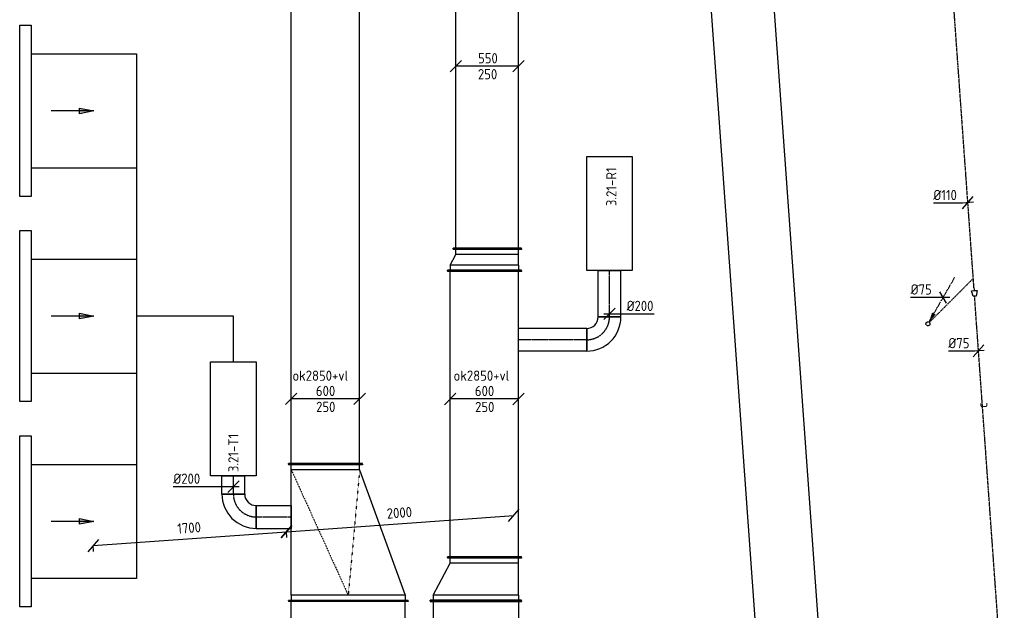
# Model space of a CAD drawing. Header units: millimetres. Extents: x -2745 to 52607, y -299 to 65129.
# Tile 8 of 40: x 23009 to 31648, y 6720 to 11899. Entities that reach past the tile are written whole.
import ezdxf
from ezdxf.enums import TextEntityAlignment as Align

# ---------------------------------------------------------------- set-up
doc = ezdxf.new("R2010")
doc.units = ezdxf.units.MM
for name, pattern in [('2322102', [45, 5, -2, 5, -2, 5, -2, 5, -2, 5, -2, 5, -5]), ('2322102_a', [19.5, 3, -2, 5, -2, 3, -4.5]), ('CENTER2', [28.575, 19.05, -3.175, 3.175, -3.175]), ('SMALL_DASH', [1.5, 0.5, -1])]:
    doc.linetypes.add(name, pattern=pattern)
for name, color, linetype in [('WL5627--', 4, '2322102'), ('WL570---_APP', 2, 'Continuous'), ('WL570---_RETOUR_D', 4, 'Continuous'), ('WL570---_RETOUR_HL', 1, 'CENTER2'), ('WL570---_TOEVOER', 3, 'Continuous'), ('WL570---_TOEVOER_D', 3, 'Continuous'), ('WL570---_TOEVOER_HL', 1, 'CENTER2'), ('WL570---_TOEVOER_RST', 3, 'Continuous'), ('WM561---_RETOUR', 1, 'Continuous'), ('WM5627--', 1, 'Continuous'), ('WM570---', 1, 'Continuous'), ('WM570---_RETOUR', 1, 'Continuous'), ('WM570---_TOEVOER', 1, 'Continuous')]:
    doc.layers.add(name, color=color, linetype=linetype)
doc.styles.add('STABICAD-018', font='ISOCP.SHX', dxfattribs={"height": 90})
doc.dimstyles.new('STABICAD', dxfattribs={"dimscale": 50, "dimtxt": 1.8, "dimasz": 2, "dimexe": 0, "dimexo": 0, "dimgap": 1.5, "dimtad": 0, "dimdec": 0, "dimzin": 0, "dimdsep": 46, "dimtxsty": 'STABICAD-018', "dimblk1": 'OBLIQUE', "dimblk2": 'OBLIQUE', "dimsah": 1, "dimcen": -3, "dimadec": 1, "dimazin": 0, "dimtfac": 1, "dimtdec": 0, "dimtofl": 0, "dimtmove": 2, "dimatfit": 3, "dimfxl": 1, "dimtvp": 1.055556, "dimtolj": 1, "dimtzin": 0, "dimarcsym": 0})

# ---------------------------------------------------------------- blocks, each defined once
blk = doc.blocks.new('*U164')
at = {"color": 0, "linetype": 'Continuous'}
for p, q in [((0, 525, -3075), (5, 525, -3075)), ((0, -525, -3075), (0, 525, -3075)), ((5, -525, -3075), (5, 525, -3075)), ((2459.5, 525, -3075), (2454.5, 525, -3075)), ((2454.5, -525, -3075), (2454.5, 525, -3075)), ((2459.5, -525, -3075), (2459.5, 525, -3075)), ((5, 500, -3075), (2454.5, 500, -3075)), ((5, -500, -3075), (2454.5, -500, -3075)), ((0, -525, -3075), (5, -525, -3075)), ((2459.5, -525, -3075), (2454.5, -525, -3075))]:
    blk.add_line(p, q, dxfattribs=at)
at = {"layer": 'WM570---_TOEVOER', "color": 2, "style": 'STABICAD-018'}
for tag in ['SECTIONCODE', 'POSITIONCODE']:
    blk.add_attdef(tag, (25741.9, 5571.8, 3075), '', height=1.8, dxfattribs=at)
blk.add_attdef('CODE', (25891.9, 4342.5, 3075), '', height=1.8, rotation=85.89528, dxfattribs=at)
blk = doc.blocks.new('_Oblique')
at = {"color": 0, "linetype": 'ByBlock', "lineweight": -2}
blk.add_line((-0.5, -0.5), (0.5, 0.5), dxfattribs=at)
blk = doc.blocks.new('*D116')
at = {"layer": 'Defpoints', "color": 0, "transparency": 16777216}
for p in [(25349.9, 7409.3), (25353.6, 7357.4), (23658, 7235.7)]:
    blk.add_point(p, dxfattribs=at)
at = {"layer": 'WM570---', "color": 0, "lineweight": -2, "transparency": 16777216}
for p, q in [((23654.2, 7287.6), (25349.9, 7409.3)), ((25353.6, 7357.4), (25349.9, 7409.3)), ((23658, 7235.7), (23654.2, 7287.6))]:
    blk.add_line(p, q, dxfattribs=at)
at = {"layer": 'WM570---', "color": 0, "lineweight": -2, "transparency": 16777216, "xscale": 100, "yscale": 100, "zscale": 100}
for p, rotation in [((25349.9, 7409.3), 4.104721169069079), ((23654.2, 7287.6), 184.1047211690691)]:
    blk.add_blockref('_Oblique', p, dxfattribs=dict(at, rotation=rotation))
at = {"layer": 'WM570---', "color": 0, "transparency": 16777216, "insert": (24495.3, 7443.2), "char_height": 90, "attachment_point": 5, "rotation": 4.10472, "style": 'STABICAD-018'}
blk.add_mtext('\\A1;1700', dxfattribs=at)
blk = doc.blocks.new('*D117')
at = {"layer": 'Defpoints', "color": 0, "transparency": 16777216}
for p in [(27344.7, 7552.5), (27344.7, 7552.5), (25349.9, 7409.3)]:
    blk.add_point(p, dxfattribs=at)
at = {"layer": 'WM570---', "color": 0, "lineweight": -2, "transparency": 16777216}
blk.add_line((25349.9, 7409.3), (27344.7, 7552.5), dxfattribs=at)
at = {"layer": 'WM570---', "color": 0, "lineweight": -2, "transparency": 16777216, "xscale": 100, "yscale": 100, "zscale": 100}
for p, rotation in [((27344.7, 7552.5), 4.104721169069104), ((25349.9, 7409.3), 184.1047211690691)]:
    blk.add_blockref('_Oblique', p, dxfattribs=dict(at, rotation=rotation))
at = {"layer": 'WM570---', "color": 0, "transparency": 16777216, "insert": (26340.5, 7575.7), "char_height": 90, "attachment_point": 5, "rotation": 4.10472, "style": 'STABICAD-018'}
blk.add_mtext('\\A1;2000', dxfattribs=at)
blk = doc.blocks.new('*U137')
at = {"color": 0, "linetype": 'Continuous'}
for p, q in [((0, 400, -2975), (5, 400, -2975)), ((0, -400, -2975), (0, 400, -2975)), ((5, -400, -2975), (5, 400, -2975)), ((5, 375, -2975), (3469.9, 375, -2975)), ((3474.9, 400, -2975), (3469.9, 400, -2975)), ((3469.9, -400, -2975), (3469.9, 400, -2975)), ((3474.9, -400, -2975), (3474.9, 400, -2975)), ((0, -400, -2975), (5, -400, -2975)), ((5, -375, -2975), (3469.9, -375, -2975)), ((3474.9, -400, -2975), (3469.9, -400, -2975))]:
    blk.add_line(p, q, dxfattribs=at)
at = {"layer": 'WM570---_TOEVOER', "color": 2, "style": 'STABICAD-018'}
for tag, p in [('CODE', (27011.8, 6802.8, 2975)), ('SECTIONCODE', (27011.8, 6802.8, 2975)), ('POSITIONCODE', (27161.8, 6505.1, 2975))]:
    blk.add_attdef(tag, p, '', height=1.8, dxfattribs=at)
blk = doc.blocks.new('*U195')
at = {"color": 0, "linetype": 'Continuous'}
for p, q in [((0, 325, -2975), (5, 325, -2975)), ((0, -325, -2975), (0, 325, -2975)), ((5, -325, -2975), (5, 325, -2975)), ((5, 300, -2975), (7172.2, 300, -2975)), ((7177.2, 325, -2975), (7172.2, 325, -2975)), ((7172.2, -325, -2975), (7172.2, 325, -2975)), ((7177.2, -325, -2975), (7177.2, 325, -2975)), ((0, -325, -2975), (5, -325, -2975)), ((5, -300, -2975), (7172.2, -300, -2975)), ((7177.2, -325, -2975), (7172.2, -325, -2975))]:
    blk.add_line(p, q, dxfattribs=at)
at = {"layer": 'WM570---', "color": 2, "style": 'STABICAD-018'}
for tag in ['SECTIONCODE', 'POSITIONCODE']:
    blk.add_attdef(tag, (25541.9, 8946.3, 2975), '', height=1.8, dxfattribs=at)
blk.add_attdef('CODE', (25691.9, 8002.1, 2975), '', height=1.8, rotation=85.89528, dxfattribs=at)
blk = doc.blocks.new('*U166')
at = {"color": 0, "linetype": 'Continuous'}
for p, q in [((0, 525, -3075), (5, 525, -3075)), ((0, -525, -3075), (0, 525, -3075)), ((5, -525, -3075), (5, 525, -3075)), ((1200, 525, -3075), (1195, 525, -3075)), ((1195, -125, -3075), (1195, 525, -3075)), ((1200, -125, -3075), (1200, 525, -3075)), ((50, 500, -3075), (5, 500, -3075)), ((50, 500, -3075), (1150, 500, -3075)), ((50, -500, -3075), (50, 500, -3075)), ((1150, 500, -3075), (1195, 500, -3075)), ((1150, -100, -3075), (1150, 500, -3075)), ((1150, -100, -3075), (50, -500, -3075)), ((1150, -100, -3075), (1195, -100, -3075)), ((1200, -125, -3075), (1195, -125, -3075)), ((50, -500, -3075), (5, -500, -3075)), ((0, -525, -3075), (5, -525, -3075))]:
    blk.add_line(p, q, dxfattribs=at)
at = {"color": 2, "linetype": 'SMALL_DASH'}
for p in [(1150, 500, -225), (1150, -100, -225)]:
    blk.add_line(p, (50, 0, -100), dxfattribs=at)
at = {"layer": 'WM570---_TOEVOER', "color": 2, "style": 'STABICAD-018'}
for tag in ['SECTIONCODE', 'CODE', 'POSITIONCODE']:
    blk.add_attdef(tag, (25891.9, 6802.1, 3075), '', height=1.8, dxfattribs=at)
blk = doc.blocks.new('*U199')
at = {"color": 0, "linetype": 'Continuous'}
for p, q in [((-250, 50, -2975), (-350, -50, -2975)), ((300, 0, -2975), (-300, 0, -2975)), ((350, 50, -2975), (250, -50, -2975))]:
    blk.add_line(p, q, dxfattribs=at)
at = {"color": 0, "linetype": 'Continuous', "style": 'STABICAD-018'}
for s, p in [('600', (-83.7, 25, -2975)), ('250', (-82.2, -115, -2975))]:
    blk.add_text(s, height=90, dxfattribs=at).set_placement(p)
at = {"layer": 'WM570---', "color": 2, "style": 'STABICAD-018'}
blk.add_attdef('CODE', (25691.9, 8573.9, 2975), '', height=1.8, dxfattribs=at)
blk = doc.blocks.new('*U129')
at = {"color": 0, "linetype": 'Continuous'}
for p, q in [((0, 100, -3000), (161.2, 100, -3000)), ((0, -100, -3000), (0, 100, -3000)), ((161.2, 100, -3000), (161.2, -100, -3000)), ((0, -100, -3000), (161.2, -100, -3000))]:
    blk.add_line(p, q, dxfattribs=at)
at = {"layer": 'WL570---_TOEVOER_HL', "linetype": 'CENTER2'}
blk.add_line((0, 0, -3000), (161.2, 0, -3000), dxfattribs=at)
at = {"layer": 'WM570---_TOEVOER', "color": 2, "style": 'STABICAD-018'}
for tag, p in [('POSITIONCODE', (24733.9, 7918.9, 3000)), ('SECTIONCODE', (24733.9, 7741.9, 3000)), ('CODE', (24883.9, 7738.8, 3000))]:
    blk.add_attdef(tag, p, '', height=1.8, dxfattribs=at)
blk = doc.blocks.new('*U127')
at = {"color": 0, "linetype": 'Continuous'}
for p, q in [((-100, 200, -3000), (100, 200, -3000)), ((-200, -100, -3000), (-200, 100, -3000))]:
    blk.add_line(p, q, dxfattribs=at)
for radius, end in [(100, 360), (300, 0)]:
    blk.add_arc((-200, 200, -3000), radius, 270, end, dxfattribs=at)
at = {"layer": 'WL570---_TOEVOER_HL', "linetype": 'CENTER2'}
blk.add_arc((-200, 200, -3000), 200, 270, 0, dxfattribs=at)
at = {"layer": 'WM570---_TOEVOER', "color": 2, "style": 'STABICAD-018'}
for tag in ['CODE', 'SECTIONCODE', 'POSITIONCODE']:
    blk.add_attdef(tag, (24883.9, 7538.8, 3000), '', height=1.8, dxfattribs=at)
blk = doc.blocks.new('*U128')
at = {"color": 0, "linetype": 'Continuous'}
for p, q in [((0, 100, -3000), (308, 100, -3000)), ((0, -100, -3000), (0, 100, -3000)), ((308, 100, -3000), (308, -100, -3000)), ((0, -100, -3000), (308, -100, -3000))]:
    blk.add_line(p, q, dxfattribs=at)
at = {"layer": 'WL570---_TOEVOER_HL', "linetype": 'CENTER2'}
blk.add_line((0, 0, -3000), (308, 0, -3000), dxfattribs=at)
at = {"layer": 'WM570---_TOEVOER', "color": 2, "style": 'STABICAD-018'}
for tag in ['CODE', 'SECTIONCODE', 'POSITIONCODE']:
    blk.add_attdef(tag, (25083.9, 7538.8, 3000), '', height=1.8, dxfattribs=at)
blk = doc.blocks.new('*U130')
at = {"color": 0, "linetype": 'Continuous'}
for p, q in [((-234.2, 0, -3000), (-527.3, 0, -3000)), ((50, 0, -3000), (-234.2, 0, -3000)), ((-50, -50, -3000), (50, 50, -3000))]:
    blk.add_line(p, q, dxfattribs=at)
at = {"color": 0, "linetype": 'Continuous', "style": 'STABICAD-018'}
blk.add_text('%%c200', height=90, dxfattribs=at).set_placement((-527.3, 25, -3000))
at = {"layer": 'WM570---_TOEVOER', "color": 2, "style": 'STABICAD-018'}
blk.add_attdef('CODE', (24883.9, 7804.3, 3000), '', height=1.8, dxfattribs=at)
blk = doc.blocks.new('*U144')
at = {"color": 0, "linetype": 'Continuous'}
for p, q in [((-50, 400, -2975), (-45, 400, -2975)), ((-50, -400, -2975), (-50, 400, -2975)), ((-45, -400, -2975), (-45, 400, -2975)), ((0, 375, -2975), (-45, 375, -2975)), ((0, 375, -2975), (279.9, 225, -2975)), ((0, -375, -2975), (0, 375, -2975)), ((279.9, 225, -2975), (324.9, 225, -2975)), ((279.9, -375, -2975), (279.9, 225, -2975)), ((329.9, 250, -2975), (324.9, 250, -2975)), ((324.9, -400, -2975), (324.9, 250, -2975)), ((329.9, -400, -2975), (329.9, 250, -2975)), ((-50, -400, -2975), (-45, -400, -2975)), ((0, -375, -2975), (-45, -375, -2975)), ((0, -375, -2975), (279.9, -375, -2975)), ((279.9, -375, -2975), (324.9, -375, -2975)), ((329.9, -400, -2975), (324.9, -400, -2975))]:
    blk.add_line(p, q, dxfattribs=at)
at = {"layer": 'WM570---_TOEVOER', "color": 2, "style": 'STABICAD-018'}
for tag, p in [('CODE', (27011.8, 6952.8, 2975)), ('SECTIONCODE', (27011.8, 6852.8, 2975)), ('POSITIONCODE', (27011.8, 6852.8, 2975))]:
    blk.add_attdef(tag, p, '', height=1.8, dxfattribs=at)
blk = doc.blocks.new('*U185')
at = {"color": 0, "linetype": 'Continuous'}
for p, q in [((0, 325, -2975), (5, 325, -2975)), ((0, -325, -2975), (0, 325, -2975)), ((5, -325, -2975), (5, 325, -2975)), ((5, 300, -2975), (2509.4, 300, -2975)), ((2514.4, 325, -2975), (2509.4, 325, -2975)), ((2509.4, -325, -2975), (2509.4, 325, -2975)), ((2514.4, -325, -2975), (2514.4, 325, -2975)), ((0, -325, -2975), (5, -325, -2975)), ((5, -300, -2975), (2509.4, -300, -2975)), ((2514.4, -325, -2975), (2509.4, -325, -2975))]:
    blk.add_line(p, q, dxfattribs=at)
at = {"layer": 'WM570---', "color": 2, "style": 'STABICAD-018'}
for tag in ['CODE', 'SECTIONCODE', 'POSITIONCODE']:
    blk.add_attdef(tag, (27086.8, 7182.7, 2975), '', height=1.8, dxfattribs=at)
blk = doc.blocks.new('*U184')
at = {"color": 0, "linetype": 'Continuous'}
for p, q in [((-50, 325, -2975), (-45, 325, -2975)), ((-50, -325, -2975), (-50, 325, -2975)), ((-45, -325, -2975), (-45, 325, -2975)), ((0, 300, -2975), (-45, 300, -2975)), ((0, 300, -2975), (93.3, 250, -2975)), ((0, -300, -2975), (0, 300, -2975)), ((143.3, 275, -2975), (138.3, 275, -2975)), ((138.3, -325, -2975), (138.3, 275, -2975)), ((143.3, -325, -2975), (143.3, 275, -2975)), ((93.3, 250, -2975), (138.3, 250, -2975)), ((93.3, -300, -2975), (93.3, 250, -2975)), ((-50, -325, -2975), (-45, -325, -2975)), ((0, -300, -2975), (-45, -300, -2975)), ((0, -300, -2975), (93.3, -300, -2975)), ((93.3, -300, -2975), (138.3, -300, -2975)), ((143.3, -325, -2975), (138.3, -325, -2975))]:
    blk.add_line(p, q, dxfattribs=at)
at = {"layer": 'WM570---', "color": 2, "style": 'STABICAD-018'}
for tag, p in [('CODE', (27086.8, 9847.2, 2975)), ('SECTIONCODE', (27086.8, 9747.2, 2975)), ('POSITIONCODE', (27086.8, 9747.2, 2975))]:
    blk.add_attdef(tag, p, '', height=1.8, dxfattribs=at)
blk = doc.blocks.new('*U182')
at = {"color": 0, "linetype": 'Continuous'}
for p, q in [((0, 300, -2975), (5, 300, -2975)), ((0, -300, -2975), (0, 300, -2975)), ((5, -300, -2975), (5, 300, -2975)), ((5, 275, -2975), (3109.8, 275, -2975)), ((3114.8, 300, -2975), (3109.8, 300, -2975)), ((3109.8, -300, -2975), (3109.8, 300, -2975)), ((3114.8, -300, -2975), (3114.8, 300, -2975)), ((0, -300, -2975), (5, -300, -2975)), ((5, -275, -2975), (3109.8, -275, -2975)), ((3114.8, -300, -2975), (3109.8, -300, -2975))]:
    blk.add_line(p, q, dxfattribs=at)
at = {"layer": 'WM570---', "color": 2, "style": 'STABICAD-018'}
for tag in ['CODE', 'SECTIONCODE', 'POSITIONCODE']:
    blk.add_attdef(tag, (27111.8, 9890.5, 2975), '', height=1.8, dxfattribs=at)
blk = doc.blocks.new('*U170')
at = {"color": 0, "linetype": 'Continuous'}
for p, q in [((-250, 50, -2975), (-350, -50, -2975)), ((300, 0, -2975), (-300, 0, -2975)), ((350, 50, -2975), (250, -50, -2975))]:
    blk.add_line(p, q, dxfattribs=at)
at = {"color": 0, "linetype": 'Continuous', "style": 'STABICAD-018'}
for s, p in [('600', (-83.7, 25, -2975)), ('250', (-82.2, -115, -2975))]:
    blk.add_text(s, height=90, dxfattribs=at).set_placement(p)
at = {"layer": 'WM570---_TOEVOER', "color": 2, "style": 'STABICAD-018'}
blk.add_attdef('CODE', (27086.8, 8573.2, 2975), '', height=1.8, dxfattribs=at)
blk = doc.blocks.new('*U172')
at = {"color": 0, "linetype": 'Continuous'}
for p, q in [((-225, 50, -2975), (-325, -50, -2975)), ((275, 0, -2975), (-275, 0, -2975)), ((325, 50, -2975), (225, -50, -2975))]:
    blk.add_line(p, q, dxfattribs=at)
at = {"color": 0, "linetype": 'Continuous', "style": 'STABICAD-018'}
for s, p in [('550', (-81, 25, -2975)), ('250', (-82.2, -115, -2975))]:
    blk.add_text(s, height=90, dxfattribs=at).set_placement(p)
at = {"layer": 'WM570---_TOEVOER', "color": 2, "style": 'STABICAD-018'}
blk.add_attdef('CODE', (27111.8, 11491.5, 2975), '', height=1.8, dxfattribs=at)
blk = doc.blocks.new('*U153')
at = {"color": 0, "linetype": 'Continuous'}
for p, q in [((0, 100, -3000), (407.4, 100, -3000)), ((0, -100, -3000), (0, 100, -3000)), ((407.4, 100, -3000), (407.4, -100, -3000)), ((0, -100, -3000), (407.4, -100, -3000))]:
    blk.add_line(p, q, dxfattribs=at)
at = {"layer": 'WL570---_RETOUR_HL', "linetype": 'CENTER2'}
blk.add_line((0, 0, -3000), (407.4, 0, -3000), dxfattribs=at)
at = {"layer": 'WM570---_TOEVOER', "color": 2, "style": 'STABICAD-018'}
for tag in ['CODE', 'SECTIONCODE', 'POSITIONCODE']:
    blk.add_attdef(tag, (28183.9, 9292.6, 3000), '', height=1.8, dxfattribs=at)
blk = doc.blocks.new('*U154')
at = {"color": 0, "linetype": 'Continuous'}
for p, q in [((-50, -50, -3000), (50, 50, -3000)), ((-50, 0, -3000), (100, 0, -3000)), ((100, 0, -3000), (393.1, 0, -3000))]:
    blk.add_line(p, q, dxfattribs=at)
at = {"color": 0, "linetype": 'Continuous', "style": 'STABICAD-018'}
blk.add_text('%%c200', height=90, dxfattribs=at).set_placement((150, 25, -3000))
at = {"layer": 'WM570---_TOEVOER', "color": 2, "style": 'STABICAD-018'}
blk.add_attdef('CODE', (28183.9, 9319.6, 3000), '', height=1.8, dxfattribs=at)
blk = doc.blocks.new('*U151')
at = {"color": 0, "linetype": 'Continuous'}
for p, q in [((-200, -100, -3000), (-200, 100, -3000)), ((100, -200, -3000), (-100, -200, -3000))]:
    blk.add_line(p, q, dxfattribs=at)
for radius in [300, 100]:
    blk.add_arc((-200, -200, -3000), radius, 0, 90, dxfattribs=at)
at = {"layer": 'WL570---_RETOUR_HL', "linetype": 'CENTER2'}
blk.add_arc((-200, -200, -3000), 200, 0, 90, dxfattribs=at)
at = {"layer": 'WM570---_TOEVOER', "color": 2, "style": 'STABICAD-018'}
for tag in ['CODE', 'SECTIONCODE', 'POSITIONCODE']:
    blk.add_attdef(tag, (28183.9, 9092.6, 3000), '', height=1.8, dxfattribs=at)
blk = doc.blocks.new('*U152')
at = {"color": 0, "linetype": 'Continuous'}
for p, q in [((0, 100, -3000), (597.2, 100, -3000)), ((0, -100, -3000), (0, 100, -3000)), ((597.2, 100, -3000), (597.2, -100, -3000)), ((0, -100, -3000), (597.2, -100, -3000))]:
    blk.add_line(p, q, dxfattribs=at)
at = {"layer": 'WL570---_RETOUR_HL', "linetype": 'CENTER2'}
blk.add_line((0, 0, -3000), (597.2, 0, -3000), dxfattribs=at)
at = {"layer": 'WM570---_TOEVOER', "color": 2, "style": 'STABICAD-018'}
for tag in ['CODE', 'SECTIONCODE', 'POSITIONCODE']:
    blk.add_attdef(tag, (27983.9, 9092.6, 3000), '', height=1.8, dxfattribs=at)
blk = doc.blocks.new('*U383')
at = {"color": 0, "linetype": 'Continuous'}
for p, q in [((5, 275, -2970), (14342.4, 275, -2970)), ((5, -275, -2970), (14342.4, -275, -2970))]:
    blk.add_line(p, q, dxfattribs=at)
at = {"layer": 'WL570---_TOEVOER_D', "color": 2, "style": 'STABICAD-018'}
for tag, p in [('SECTIONCODE', (29303.9, 10599.8, 2970)), ('POSITIONCODE', (29320.1, 10373.6, 2970)), ('CODE', (29948, 3719.7, 2970))]:
    blk.add_attdef(tag, p, '', height=1.8, dxfattribs=at)
blk = doc.blocks.new('*U347')
at = {"linetype": '2322102'}
blk.add_hatch(color=2, dxfattribs=at).paths.add_polyline_path([(8.8, 15.2), (37.3, 99.7), (67.7, 82.2)], flags=0)
at = {"color": 2, "linetype": '2322102_a'}
blk.add_line((8.8, 15.2, 3000), (236.2, 409.2, 3000), dxfattribs=at)
at = {"color": 0, "linetype": '2322102'}
blk.add_line((0, 0), (0, 0, 3000), dxfattribs=at)
blk.add_circle((0, 0, 3000), 17.5, dxfattribs=at)
at = {"color": 2, "linetype": '2322102'}
blk.add_circle((0, 0, 3000), 17.5, dxfattribs=at)
at = {"layer": 'WM570---_TOEVOER', "color": 2, "style": 'STABICAD-018'}
for tag, p in [('SECTIONCODE', (31842.7, 4319.8, 1499.5)), ('POSITIONCODE', (31842.7, 4319.8, 1499.5)), ('CODE', (31842.7, 4269.8)), ('FLOORCODE', (31892.7, 4169.8))]:
    blk.add_attdef(tag, p, '', height=1.2, dxfattribs=at)
blk = doc.blocks.new('*U524')
at = {"color": 0, "linetype": '2322102'}
for p, q in [((0, 0), (25, 0)), ((100, 0), (75, 0))]:
    blk.add_line(p, q, dxfattribs=at)
at = {"color": 0, "linetype": 'Continuous'}
for p, q in [((25, 12.5), (75, 25)), ((25, 1), (25, 12.5)), ((75, 25), (75, 1)), ((25, -12.5), (25, -1)), ((75, -25), (25, -12.5)), ((75, -1), (75, -25))]:
    blk.add_line(p, q, dxfattribs=at)
at = {"layer": 'WM561---_RETOUR', "color": 2, "style": 'STABICAD-018'}
for tag, p in [('CODE', (31389.4, 9549.5)), ('SECTIONCODE', (31389.4, 9449.5)), ('POSITIONCODE', (31389.4, 9449.5))]:
    blk.add_attdef(tag, p, '', height=1.2, dxfattribs=at)
blk = doc.blocks.new('*U526')
at = {"color": 0, "linetype": 'Continuous'}
for p, q in [((-46.3, -53.5), (46.3, 53.5)), ((49.9, 3.6), (-31, -2.2)), ((-31, -2.2), (-264.7, -2.2))]:
    blk.add_line(p, q, dxfattribs=at)
at = {"color": 0, "linetype": 'Continuous', "style": 'STABICAD-018'}
blk.add_text('%%c75', height=90, dxfattribs=at).set_placement((-264.7, 22.8))
at = {"layer": 'WM561---_RETOUR', "color": 2, "style": 'STABICAD-018'}
blk.add_attdef('CODE', (31422, 8995.4), '', height=1.2, dxfattribs=at)
blk = doc.blocks.new('*U525')
at = {"color": 0, "linetype": 'Continuous'}
for p, q in [((-46.3, -53.5), (46.3, 53.5)), ((49.9, 3.6), (-46, -3.3)), ((-46, -3.3), (-303, -3.3))]:
    blk.add_line(p, q, dxfattribs=at)
at = {"color": 0, "linetype": 'Continuous', "style": 'STABICAD-018'}
blk.add_text('%%c110', height=90, dxfattribs=at).set_placement((-303, 21.7))
at = {"layer": 'WM561---_RETOUR', "color": 2, "style": 'STABICAD-018'}
blk.add_attdef('CODE', (31328.7, 10295.1), '', height=1.2, dxfattribs=at)
blk = doc.blocks.new('*U350')
at = {"color": 0, "linetype": 'Continuous'}
for p, q in [((-51.9, 0), (-285.6, 0)), ((57.7, 0), (-51.9, 0)), ((28.9, -50), (-28.9, 50))]:
    blk.add_line(p, q, dxfattribs=at)
at = {"color": 0, "linetype": 'Continuous', "style": 'STABICAD-018'}
blk.add_text('%%c75', height=90, dxfattribs=at).set_placement((-285.6, 25))
at = {"layer": 'WM570---_TOEVOER', "color": 2, "style": 'STABICAD-018'}
blk.add_attdef('CODE', (31111.9, 9463.9), '', height=1.2, dxfattribs=at)
blk = doc.blocks.new('DM_SYM002')
at = {"color": 0, "linetype": 'Continuous'}
for p, q in [((0, 0), (-7.5, 0)), ((-2.5, -0.5), (-2.5, 0.5)), ((-2.5, 0.5), (0, 0)), ((0, 0), (-2.5, -0.5))]:
    blk.add_line(p, q, dxfattribs=at)
blk.add_solid([(-2.5, 0.5), (-2.5, -0.5), (0, 0)], dxfattribs=at)

msp = doc.modelspace()

# ---------------------------------------------------------------- linework, layer by layer
at = {"layer": 'WL5627--', "linetype": '2322102'}
for p, q in [((31382.2, 9549.3), (30515.3, 21630.7)), ((30990.5, 9244.7), (31376.4, 9630.6)), ((31648.4, 5840.3), (31389.4, 9449.5))]:
    msp.add_line(p, q, dxfattribs=at)
at = {"layer": 'WL570---_APP', "color": 2}
for points in [[(27983.9, 10700), (28383.9, 10700), (28383.9, 9700), (27983.9, 9700)], [(24683.9, 8900), (25083.9, 8900), (25083.9, 7900), (24683.9, 7900)]]:
    msp.add_lwpolyline(points, close=True, dxfattribs=at)
at = {"layer": 'WL570---_TOEVOER_RST'}
for points in [[(23008.9, 11850), (23108.9, 11850), (23108.9, 10350), (23008.9, 10350)], [(23008.9, 10050), (23108.9, 10050), (23108.9, 8550), (23008.9, 8550)], [(23008.9, 8250), (23108.9, 8250), (23108.9, 6750), (23008.9, 6750)]]:
    msp.add_lwpolyline(points, close=True, dxfattribs=at)
for points in [[(23108.9, 11600), (24033.9, 11600), (24033.9, 7000), (23108.9, 7000)], [(23108.9, 10600), (24033.9, 10600)], [(23108.9, 9800), (24033.9, 9800)], [(24883.9, 8900), (24883.9, 9300), (24033.9, 9300)], [(23108.9, 8800), (24033.9, 8800)], [(23108.9, 8000), (24033.9, 8000)]]:
    msp.add_lwpolyline(points, dxfattribs=at)

# ---------------------------------------------------------------- block references
at = {"layer": 'WL5627--', "linetype": '2322102'}
msp.add_blockref('*U347', (30978.2, 9232.3), dxfattribs=at)
at = {"layer": 'WL5627--', "linetype": '2322102', "rotation": 94.1044685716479}
msp.add_blockref('*U524', (31389.4, 9449.5), dxfattribs=at)
at = {"layer": 'WL570---_RETOUR_D', "linetype": 'Continuous'}
for name, p, rotation in [('*U182', (27111.8, 9890.5, 2975), 90.00000000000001), ('*U184', (27086.8, 9747.2, 2975), 90.00000000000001), ('*U185', (27086.8, 7182.7, 2975), 90.00000000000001), ('*U153', (28183.9, 9292.6, 3000), 90.00000000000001), ('*U151', (28183.9, 9092.6, 3000), 270), ('*U152', (27983.9, 9092.6, 3000), 180), ('*U144', (27011.8, 6852.8, 2975), 90.00000000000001), ('*U137', (27011.8, 6802.8, 2975), 270)]:
    msp.add_blockref(name, p, dxfattribs=dict(at, rotation=rotation))
at = {"layer": 'WL570---_TOEVOER', "linetype": 'Continuous', "xscale": 50, "yscale": 50, "zscale": 50}
for p in [(23658.9, 11100), (23658.9, 9300), (23658.9, 7500)]:
    msp.add_blockref('DM_SYM002', p, dxfattribs=at)
at = {"layer": 'WL570---_TOEVOER_D', "linetype": 'Continuous'}
for name, p, rotation in [('*U383', (29975.9, 3331.2, 2970), 94.1044685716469), ('*U195', (25691.9, 8002.1, 2975), 90.00000000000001), ('*U166', (25891.9, 6802.1, 3075), 90.00000000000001), ('*U129', (24883.9, 7738.8, 3000), 90.00000000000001), ('*U127', (24883.9, 7538.8, 3000), 270), ('*U164', (25891.9, 4342.5, 3075), 90.00000000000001)]:
    msp.add_blockref(name, p, dxfattribs=dict(at, rotation=rotation))
msp.add_blockref('*U128', (25083.9, 7538.8, 3000), dxfattribs=at)
at = {"layer": 'WM5627--', "linetype": 'Continuous'}
for name, p in [('*U525', (31328.7, 10295.1)), ('*U350', (31111.9, 9463.9)), ('*U526', (31422, 8995.4))]:
    msp.add_blockref(name, p, dxfattribs=at)
at = {"layer": 'WM570---_RETOUR', "linetype": 'Continuous'}
for name, p in [('*U172', (27111.8, 11491.5, 2975)), ('*U154', (28183.9, 9319.6, 3000)), ('*U170', (27086.8, 8573.2, 2975))]:
    msp.add_blockref(name, p, dxfattribs=at)
at = {"layer": 'WM570---_TOEVOER', "linetype": 'Continuous'}
for name, p in [('*U199', (25691.9, 8573.9, 2975)), ('*U130', (24883.9, 7804.3, 3000))]:
    msp.add_blockref(name, p, dxfattribs=at)

# ---------------------------------------------------------------- texts
at = {"layer": 'WL5627--', "color": 2, "style": 'STABICAD-018'}
msp.add_text('c', height=90, rotation=94.10447, dxfattribs=at).set_placement((31456.3, 8517.7), align=Align.MIDDLE_CENTER)
at = {"layer": 'WM570---', "style": 'STABICAD-018'}
for s, p in [('3.21-R1', (28245.2, 10264.6)), ('3.21-T1', (24928.8, 7932.1))]:
    msp.add_text(s, height=90, rotation=90, dxfattribs=at).set_placement(p)
at = {"layer": 'WM570---_RETOUR', "linetype": 'Continuous', "style": 'STABICAD-018'}
msp.add_text('ok2850+vl', height=90, dxfattribs=at).set_placement((26816.4, 8732.8))
at = {"layer": 'WM570---_TOEVOER', "style": 'STABICAD-018'}
msp.add_text('ok2850+vl', height=90, dxfattribs=at).set_placement((25402.4, 8732.8))

# ---------------------------------------------------------------- dimensions: what is measured, and where the dimension line sits
at = {"layer": 'WM570---'}
for p1, p2, distance, picture, middle in [((25349.9, 7409.3), (27344.7, 7552.5), 0, '*D117', (26340.5, 7575.7)), ((23658, 7235.7), (25353.6, 7357.4), 52, '*D116', (24495.3, 7443.2))]:
    dim = msp.add_aligned_dim(p1=p1, p2=p2, distance=distance, dimstyle='STABICAD', dxfattribs=at)
    dim.commit()
    dim.dimension.update_dxf_attribs({"geometry": picture, "text_midpoint": middle})

doc.saveas('drawing.dxf')
